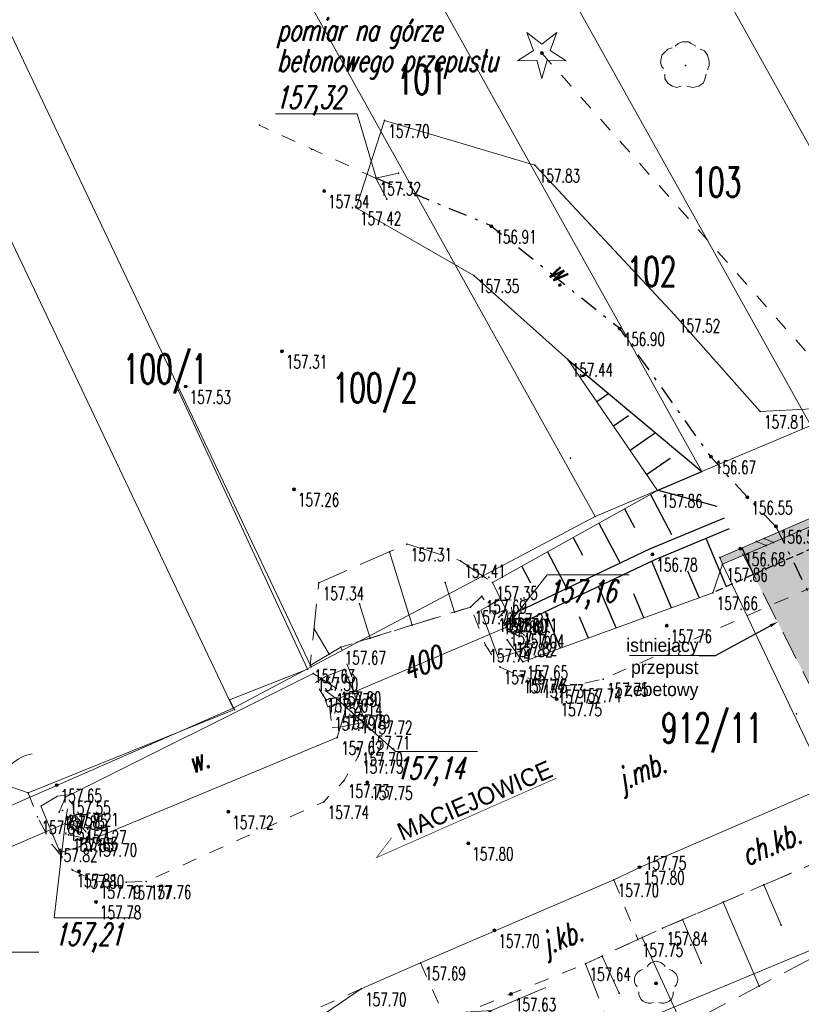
# Model space of a CAD drawing. Header units: metres. Extents: x 0 to 7483564, y 0 to 5680766.
# Tile 28 of 34: x 7483360 to 7483386, y 5680527 to 5680561. Entities that reach past the tile are written whole.
import ezdxf
from ezdxf import colors
from ezdxf.entities.mleader import LeaderData, LeaderLine
from ezdxf.enums import TextEntityAlignment as Align
from ezdxf.math import Vec2, Vec3

# ---------------------------------------------------------------- set-up
doc = ezdxf.new("R2010")
doc.units = ezdxf.units.M
doc.header["$PDSIZE"] = 1
for name, pattern in [('DASHDOT', [25.4, 12.7, -6.35, 0, -6.35]), ('GDE', [0]), ('HIDDEN', [0.375, 0.25, -0.125]), ('L_0_03', [1, 0.5, -0.5]), ('L_0_04', [1.5, 1, -0.5]), ('L_0_05', [1.75, 1.25, -0.5]), ('L_0_15', [0]), ('L_0_29', [0])]:
    doc.linetypes.add(name, pattern=pattern)
for name, color, linetype in [('_STYL SKARPY', 8, 'Continuous'), ('_STYL_OPISY', 7, 'Continuous'), ('_STYL_OSIE', 5, 'DASHDOT')]:
    doc.layers.add(name, color=color, linetype=linetype)
for name, color, linetype, lineweight in [('Dzialki', 90, 'GDE', 13), ('eN', 7, 'Continuous', 18), ('furtka', 7, 'Continuous', 18), ('krawedz_drogi', 7, 'L_0_03', 18), ('kraweznik', 7, 'Continuous', 18), ('murek', 7, 'Continuous', 18), ('Numery_dzialek', 90, 'Continuous', 13), ('obrzeze', 7, 'L_0_03', 18), ('ogrodzenie', 7, 'L_0_15', 18), ('opisy', 7, 'Continuous', 18), ('plyta', 7, 'Continuous', 18), ('przepust', 2, 'Continuous', 13), ('przepust_beton', 7, 'L_0_29', 18), ('przeswit', 7, 'L_0_04', 18), ('row', 7, 'Continuous', 18), ('rzedne', 8, 'Continuous', 18), ('skarpy', 7, 'L_0_05', 18), ('zadrzewienie', 7, 'L_0_03', 18)]:
    doc.layers.add(name, color=color, linetype=linetype, lineweight=lineweight)
doc.styles.get("Standard").update_dxf_attribs({"font": 'romans.shx', "width": 0.75})

# ---------------------------------------------------------------- blocks, each defined once
blk = doc.blocks.new('L_0_1E_1')
at = {"color": 0, "linetype": 'Continuous', "lineweight": 13, "flags": 128}
for points in [[(7, 0), (5, 0.7)], [(1, 0), (11, 0)], [(7, 0), (5, -0.7)]]:
    blk.add_lwpolyline(points, dxfattribs=at)
blk = doc.blocks.new('KTOK04_500')
at = {"color": 0, "linetype": 'Continuous', "lineweight": 13}
blk.add_arc((3, 0), 3, 119.9816393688, 180, dxfattribs=at)
blk = doc.blocks.new('L_0_7E_1')
at = {"color": 0, "linetype": 'Continuous', "lineweight": 13, "flags": 128}
for points in [[(0, 0), (-0.53, 0.85)], [(0, 0), (-0.53, -0.85)]]:
    blk.add_lwpolyline(points, dxfattribs=at)
blk = doc.blocks.new('L_0_7E_2')
at = {"color": 0, "linetype": 'Continuous', "lineweight": 13, "flags": 128}
for points in [[(0, 0), (-0.53, 0.85)], [(0, 0), (-0.53, -0.85)]]:
    blk.add_lwpolyline(points, dxfattribs=at)
blk = doc.blocks.new('L_0_29_1')
at = {"color": 0, "linetype": 'Continuous', "lineweight": 13, "flags": 128}
blk.add_lwpolyline([(0, -0.5), (0, 0.5)], dxfattribs=at)
blk = doc.blocks.new('L_0_29_2')
at = {"color": 0, "linetype": 'Continuous', "lineweight": 13, "flags": 128}
blk.add_lwpolyline([(0, 0.5), (0, -0.5)], dxfattribs=at)
blk = doc.blocks.new('WSU')
at = {"linetype": 'Continuous', "lineweight": 13}
blk.add_hatch(color=0, dxfattribs=at).paths.add_polyline_path([(0, -0.1, 1), (0, 0.1, 1)])
at = {"color": 0, "linetype": 'Continuous', "lineweight": 13}
blk.add_circle((0, 0), 0.1, dxfattribs=at)
blk = doc.blocks.new('WSP')
at = {"linetype": 'Continuous', "lineweight": 13}
blk.add_hatch(color=0, dxfattribs=at).paths.add_polyline_path([(0, -0.1, 1), (0, 0.1, 1)])
at = {"color": 0, "linetype": 'Continuous', "lineweight": 13}
blk.add_circle((0, 0), 0.1, dxfattribs=at)
blk = doc.blocks.new('DIG')
at = {"linetype": 'Continuous', "lineweight": 18}
blk.add_hatch(color=0, dxfattribs=at).paths.add_polyline_path([(0, -0.1, 1), (0, 0.1, 1)])
at = {"color": 0, "linetype": 'Continuous', "lineweight": 18, "flags": 128}
blk.add_lwpolyline([(0, -1.74), (-0.35, -0.48), (-1.65, -0.54), (-0.57, 0.18), (-1.02, 1.4), (0, 0.6), (1.02, 1.4), (0.57, 0.18), (1.65, -0.54), (0.35, -0.48), (0, -1.74)], dxfattribs=at)
at = {"color": 0, "linetype": 'Continuous', "lineweight": 18}
blk.add_circle((0, 0), 0.1, dxfattribs=at)
blk = doc.blocks.new('DLI')
at = {"linetype": 'Continuous', "lineweight": 18}
blk.add_hatch(color=0, dxfattribs=at).paths.add_polyline_path([(0, -0.1, 1), (0, 0.1, 1)])
at = {"color": 0, "linetype": 'Continuous', "lineweight": 18}
blk.add_circle((0, 0), 0.1, dxfattribs=at)
for centre, radius, start, end in [((0, 0.8), 0.7, 29.8459319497, 150.1540680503), ((-0.77, 0.25), 0.7, 101.6336339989, 222.6626941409), ((0.77, 0.25), 0.7, 317.3373058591, 78.36636600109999), ((-0.46, -0.64), 0.71, 174.3693172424, 292.5572466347), ((0.46, -0.64), 0.71, 247.4427533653, 5.6306827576)]:
    blk.add_arc(centre, radius, start, end, dxfattribs=at)
blk = doc.blocks.new('DLN')
at = {"color": 0, "linetype": 'Continuous', "lineweight": 18, "flags": 128}
for points in [[(-0.7, 1.3), (-0.5, 1.5), (-0.2, 1.6), (0.2, 1.6), (0.4, 1.5), (0.7, 1.3)], [(-0.9, 1.2), (-1.2, 1.1), (-1.4, 0.9), (-1.6, 0.7), (-1.7, 0.2), (-1.6, -0.1), (-1.5, -0.2)], [(1.5, -0.3), (1.6, 0), (1.6, 0.3), (1.5, 0.7), (1.3, 1), (1, 1.1)], [(-1.4, -0.6), (-1.4, -0.9), (-1.2, -1.2), (-0.9, -1.4), (-0.6, -1.5), (-0.3, -1.4)], [(0.1, -1.4), (0.5, -1.5), (0.9, -1.4), (1.2, -1.2), (1.3, -1), (1.4, -0.6)]]:
    blk.add_lwpolyline(points, dxfattribs=at)
blk = doc.blocks.new('A$C4FD9118A')
for p in [(-80.21778598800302, 39.69587371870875), (-75.3440588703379, 39.27339294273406), (-89.8040588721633, 37.24339294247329), (-85.56431171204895, 37.40789199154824), (-88.02505886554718, 36.42639294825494), (-80.45650637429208, 35.88588491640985), (-85.85758049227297, 35.45123916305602), (-85.09005886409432, 35.62239294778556), (-87.60849638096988, 35.01063135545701), (-86.52350651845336, 34.44326686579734), (-85.4810588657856, 34.73739294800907), (-81.93239114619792, 33.81477791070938), (-82.52193678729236, 32.14148870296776), (-75.69907908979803, 30.80000598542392), (-77.57508213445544, 30.34178861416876), (-89.04139570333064, 29.57286860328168), (-79.33853872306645, 29.30071324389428), (-92.56184594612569, 28.25885437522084), (-92.30887278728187, 28.37927290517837), (-72.80738962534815, 27.5346001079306), (-79.24405887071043, 25.94339294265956), (-74.48099365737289, 25.99541249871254), (-88.63214785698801, 24.89020118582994), (-76.29497297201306, 24.85193537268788), (-73.24198227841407, 24.61961591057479), (-72.27016102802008, 23.63217306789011), (-72.92705886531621, 23.11539294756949), (-72.67305886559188, 23.22239294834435), (-72.34905886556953, 23.08839294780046), (-85.39120504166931, 22.77258839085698), (-84.80471732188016, 23.03115580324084), (-73.483368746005, 22.87286510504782), (-72.59805886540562, 22.98439294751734), (-82.98154525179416, 22.46698426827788), (-76.46611698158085, 22.68250943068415), (-74.17183565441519, 22.57746437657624), (-74.08440380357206, 22.34402827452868), (-83.4956169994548, 21.72342626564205), (-81.89302947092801, 21.72204753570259), (-87.78939269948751, 21.7152888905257), (-82.25789758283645, 21.25875089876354), (-81.63547912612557, 21.2007245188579), (-74.41837349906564, 21.38016274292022), (-86.41224328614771, 21.00017026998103), (-83.18616459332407, 20.72503280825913), (-82.63605371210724, 20.89553987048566), (-82.03191167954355, 20.9290220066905), (-81.44198068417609, 20.80905277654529), (-81.83107374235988, 20.63598571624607), (-81.67541528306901, 20.55484836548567), (-81.56729427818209, 20.61286845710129), (-81.22291993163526, 20.64237295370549), (-87.95331583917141, 20.15122955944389), (-84.6189206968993, 20.28094954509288), (-81.44047643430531, 20.20294815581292), (-80.98838048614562, 20.09758113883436), (-75.97751748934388, 20.26067814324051), (-86.05167680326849, 19.83686628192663), (-81.39119064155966, 19.78391702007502), (-81.22924101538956, 19.83599616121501), (-87.04690364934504, 19.52839536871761), (-82.13445313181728, 19.60473612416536), (-87.4399885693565, 19.29322137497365), (-88.16889023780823, 18.78988755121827), (-88.08359675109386, 18.90816487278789), (-81.64413522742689, 18.86179597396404), (-80.86208469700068, 19.03438227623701), (-87.98134618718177, 18.64021823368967), (-80.9861344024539, 18.55784667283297), (-80.89001433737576, 18.5677688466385), (-80.3257951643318, 18.39850591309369), (-78.13485273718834, 18.44840547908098), (-87.3427120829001, 18.09162798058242), (-87.19985884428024, 18.14648788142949), (-79.81807372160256, 18.20327814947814), (-79.04560780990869, 18.2538121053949), (-90.8170008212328, 17.74083850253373), (-87.64618005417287, 17.90832474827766), (-87.16516798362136, 17.77055788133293), (-79.7156572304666, 17.77179928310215), (-90.65039274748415, 17.41347487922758), (-87.39830929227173, 17.29182075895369), (-87.0491628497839, 17.33546962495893), (-86.89233120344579, 17.36618730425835), (-86.148680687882, 17.16906384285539), (-71.57405887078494, 17.27339294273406), (-87.16460794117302, 16.46438234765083), (-86.21777007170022, 16.64385965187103), (-86.46511017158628, 16.08905254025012), (-86.45154272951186, 15.82708023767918), (-96.68681622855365, 14.84983463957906), (-86.93657471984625, 15.00147777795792), (-86.14430371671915, 14.9419127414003), (-97.65871957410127, 14.59161719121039), (-96.39303349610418, 14.44474406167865), (-96.11637124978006, 14.0382760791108), (-87.6223759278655, 14.28680146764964), (-97.33680782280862, 13.77367041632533), (-96.60012895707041, 13.92848423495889), (-96.49530352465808, 13.98907127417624), (-90.85985610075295, 13.9465144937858), (-96.39578652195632, 13.5528167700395), (-95.8490569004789, 13.44401815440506), (-96.28453893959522, 13.16808795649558), (-96.14368788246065, 13.20857487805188), (-96.83821584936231, 12.82796861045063), (-95.49225620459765, 13.00926197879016), (-82.71464270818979, 12.87435266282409), (-76.90585578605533, 12.06646483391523), (-76.85166242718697, 12.08183220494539), (-96.14926148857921, 11.96814348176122), (-95.92861523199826, 11.92764465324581), (-95.35680159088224, 11.5826352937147), (-94.33181497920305, 11.55592496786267), (-93.65162557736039, 11.58157190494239), (-77.77490819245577, 11.63985596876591), (-72.68297540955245, 11.46558302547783), (-95.35374985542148, 10.88770546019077), (-74.06202484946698, 10.87547910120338), (-75.44107429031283, 10.28537517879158), (-72.09865783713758, 10.10005605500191), (-81.82775757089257, 9.919442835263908), (-76.12000664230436, 9.994855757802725), (-76.9570492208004, 9.6120002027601), (-76.8125259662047, 9.678103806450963), (-78.17364706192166, 9.04775198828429), (-84.33334650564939, 8.817695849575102), (-78.73275814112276, 8.788440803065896), (-74.80890821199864, 8.808028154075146), (-72.84554119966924, 8.032605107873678), (-86.34926766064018, 7.936996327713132), (-81.26821861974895, 7.760063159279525), (-77.59289362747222, 7.795566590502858)]:
    blk.add_point(p)
at = {"color": 5}
blk.add_point((-76.34119505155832, 8.121215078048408), dxfattribs=at)
at = {"layer": 'Dzialki', "linetype": 'Continuous', "lineweight": 18, "flags": 128}
for points in [[(-66.84405886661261, 28.85339294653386), (-113.3740588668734, 112.2133929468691)], [(-71.08405886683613, 27.05339294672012), (-117.2240588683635, 109.7033929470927)], [(-74.7840588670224, 25.49339294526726), (-120.5740588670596, 107.5233929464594)], [(-78.40405886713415, 23.96339294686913), (-123.7540588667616, 105.4433929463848)], [(-88.04405886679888, 18.86339294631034), (-109.4940588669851, 64.01339294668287)], [(-112.2440588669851, 62.80339294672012), (-90.6940588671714, 17.46339294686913)], [(-93.894058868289, -0.2466070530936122), (-8.9740588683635, 35.11339294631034)], [(-71.08405886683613, 27.05339294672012), (-74.7840588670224, 25.49339294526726)], [(-78.40405886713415, 23.96339294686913), (-74.7840588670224, 25.49339294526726)], [(-88.04405886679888, 18.86339294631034), (-78.40405886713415, 23.96339294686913)], [(-90.6940588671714, 17.46339294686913), (-88.04405886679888, 18.86339294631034)], [(-101.7040588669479, 12.64339294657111), (-90.6940588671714, 17.46339294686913)]]:
    blk.add_lwpolyline(points, dxfattribs=at)
at = {"layer": 'Dzialki'}
for p in [(-74.7840588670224, 25.49339294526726), (-74.7840588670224, 25.49339294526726), (-74.7840588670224, 25.49339294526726), (-78.40405886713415, 23.96339294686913), (-78.40405886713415, 23.96339294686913), (-78.40405886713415, 23.96339294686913), (-88.04405886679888, 18.86339294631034), (-88.04405886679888, 18.86339294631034), (-88.04405886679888, 18.86339294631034), (-90.6940588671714, 17.46339294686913), (-90.6940588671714, 17.46339294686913), (-90.6940588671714, 17.46339294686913)]:
    blk.add_point(p, dxfattribs=at)
at = {"layer": 'furtka', "linetype": 'Continuous', "lineweight": 18, "flags": 128}
blk.add_lwpolyline([(-98.64637256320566, 14.92835048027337), (-97.65871957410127, 14.59161719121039)], dxfattribs=at)
at = {"layer": 'krawedz_drogi', "color": 5, "lineweight": 18, "flags": 128}
for points in [[(-97.65871957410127, 14.59161719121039), (-97.33680782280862, 13.77367041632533), (-96.83821584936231, 12.82796861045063), (-96.14926148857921, 11.96814348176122), (-95.35680159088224, 11.5826352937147), (-94.33181497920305, 11.55592496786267), (-93.65162557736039, 11.58157190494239), (-87.6223759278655, 14.28680146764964), (-86.93657471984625, 15.00147777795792), (-86.45154272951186, 15.82708023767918), (-86.21777007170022, 16.64385965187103), (-86.148680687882, 17.16906384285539), (-87.04690364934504, 19.52839536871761), (-82.63605371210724, 20.89553987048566), (-82.13445313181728, 19.60473612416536), (-81.64413522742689, 18.86179597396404), (-80.9861344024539, 18.55784667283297), (-80.3257951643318, 18.39850591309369), (-79.81807372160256, 18.20327814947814), (-79.04560780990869, 18.2538121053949), (-78.13485273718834, 18.44840547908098), (-66.23933145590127, 23.6879547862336), (-60.48843415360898, 26.03716716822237), (-51.33229149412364, 30.03875641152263), (-44.79475014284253, 32.78306677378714), (-37.01598768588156, 36.05959175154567), (-12.47440232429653, 46.644536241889)], [(-86.34926766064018, 7.936996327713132), (-92.84480604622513, 5.015117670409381), (-100.9326776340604, 1.415381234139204), (-111.9709731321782, -3.541906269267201)]]:
    blk.add_lwpolyline(points, dxfattribs=at)
at = {"layer": 'kraweznik', "color": 5, "linetype": 'Continuous', "lineweight": 18, "flags": 128}
blk.add_lwpolyline([(-10.52333421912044, 40.48457363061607), (-22.93031507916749, 35.16325949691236), (-38.11132307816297, 28.75839057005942), (-52.95113614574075, 22.38220250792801), (-64.1661790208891, 17.53384903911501), (-65.16648476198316, 17.04659163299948), (-68.2750468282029, 15.7837247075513), (-76.85166242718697, 12.08183220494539), (-77.77490819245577, 11.63985596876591), (-84.33334650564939, 8.817695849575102), (-86.34926766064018, 7.936996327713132), (-92.22929698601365, 3.934790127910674), (-99.6423544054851, -1.300909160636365), (-111.2549260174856, -6.339847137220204)], dxfattribs=at)
at = {"layer": 'murek', "color": 5, "linetype": 'Continuous', "lineweight": 18, "flags": 128}
for points in [[(-74.08440380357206, 22.34402827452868), (-74.17183565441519, 22.57746437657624), (-70.17958673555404, 24.30272942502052), (-70.08639002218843, 24.06314433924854), (-74.08440380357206, 22.34402827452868)], [(-72.92705886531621, 23.11539294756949), (-72.59805886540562, 22.98439294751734)], [(-72.67305886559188, 23.22239294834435), (-72.34905886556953, 23.08839294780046)]]:
    blk.add_lwpolyline(points, dxfattribs=at)
at = {"layer": 'obrzeze', "color": 5, "lineweight": 18, "flags": 128}
blk.add_lwpolyline([(-64.38593791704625, 15.0179287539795), (-64.98265646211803, 14.73988436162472), (-67.27828450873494, 13.73017317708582), (-69.74828064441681, 12.72135736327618), (-76.12000664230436, 9.994855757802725), (-76.9570492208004, 9.6120002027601), (-78.73275814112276, 8.788440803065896), (-83.46571218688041, 6.874576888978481), (-85.21351715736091, 6.1104790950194), (-84.19855648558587, 3.735046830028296), (-84.15019810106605, 3.599017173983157)], dxfattribs=at)
at = {"layer": 'obrzeze', "lineweight": 18, "flags": 128}
for points in [[(-77.77490819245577, 11.63985596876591), (-76.9570492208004, 9.6120002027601)], [(-84.33334650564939, 8.817695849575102), (-83.46571218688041, 6.874576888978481)]]:
    blk.add_lwpolyline(points, dxfattribs=at)
at = {"layer": 'ogrodzenie', "lineweight": 18}
for p, q in [((-88.16889023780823, 18.78988755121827), (-92.56184594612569, 28.25885437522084)), ((-88.16889023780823, 18.78988755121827), (-92.56184594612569, 28.25885437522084)), ((-90.8170008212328, 17.74083850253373), (-88.16889023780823, 18.78988755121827)), ((-90.8170008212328, 17.74083850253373), (-88.16889023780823, 18.78988755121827)), ((-90.65039274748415, 17.41347487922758), (-90.8170008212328, 17.74083850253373)), ((-90.65039274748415, 17.41347487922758), (-90.8170008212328, 17.74083850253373)), ((-97.65871957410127, 14.59161719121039), (-90.65039274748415, 17.41347487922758)), ((-97.65871957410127, 14.59161719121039), (-90.65039274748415, 17.41347487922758))]:
    blk.add_line(p, q, dxfattribs=at)
at = {"layer": 'opisy', "linetype": 'Continuous', "lineweight": 13, "flags": 128}
for points in [[(-89.25905415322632, 37.62833655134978), (-86.49085583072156, 37.62833655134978), (-85.84027433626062, 35.45509835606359)], [(-77.2550370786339, 21.99089294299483), (-80.03405887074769, 21.99089294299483), (-81.44047643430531, 20.20294815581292)], [(-82.4042249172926, 15.99089294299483), (-85.18405887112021, 15.99089294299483), (-87.16516798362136, 17.77055788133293)], [(-93.99379011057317, 10.35089294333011), (-96.7740588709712, 10.35089294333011), (-96.39578652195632, 13.5528167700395)], [(-97.29379011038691, 9.180892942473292), (-100.0740588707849, 9.180892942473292), (-102.1559291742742, 11.08413928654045)]]:
    blk.add_lwpolyline(points, dxfattribs=at)
at = {"layer": 'plyta', "color": 5, "linetype": 'Continuous', "lineweight": 18, "flags": 128}
blk.add_lwpolyline([(-69.29400268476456, 12.27748843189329), (-74.08440380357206, 22.34402827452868)], dxfattribs=at)
at = {"layer": 'przepust', "color": 5, "linetype": 'L_0_03', "lineweight": 13, "flags": 128}
blk.add_lwpolyline([(-85.85758049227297, 35.45123916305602), (-89.8040588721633, 37.24339294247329)], dxfattribs=at)
at = {"layer": 'przepust', "color": 5, "linetype": 'Continuous', "lineweight": 13, "flags": 128}
blk.add_lwpolyline([(-85.09005886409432, 35.62239294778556), (-85.85758049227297, 35.45123916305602), (-85.4810588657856, 34.73739294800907)], dxfattribs=at)
at = {"layer": 'przepust', "color": 5, "lineweight": 18, "flags": 128}
for points in [[(-87.16516798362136, 17.77055788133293), (-81.44047643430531, 20.20294815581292)], [(-96.39578652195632, 13.5528167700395), (-102.1559291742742, 11.08413928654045)]]:
    blk.add_lwpolyline(points, dxfattribs=at)
at = {"layer": 'przepust_beton', "lineweight": 18}
for p, q in [((-81.71278960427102, 21.102234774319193), (-82.29494811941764, 20.7898358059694)), ((-81.26560139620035, 21.140547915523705), (-81.71278960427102, 21.102234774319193)), ((-82.29494811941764, 20.7898358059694), (-81.69449460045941, 19.161164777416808)), ((-81.50778522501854, 20.271639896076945), (-81.35620418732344, 20.436263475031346)), ((-81.08788668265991, 20.40666926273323), (-81.50778522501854, 20.271639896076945)), ((-81.05588244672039, 20.319860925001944), (-81.08788668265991, 20.40666926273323)), ((-81.42179895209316, 20.123502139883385), (-81.05588244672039, 20.319860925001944)), ((-81.18023846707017, 20.144197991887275), (-81.42179895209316, 20.123502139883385)), ((-80.95069680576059, 19.400352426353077), (-80.62055678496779, 19.758898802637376)), ((-81.69449460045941, 19.161164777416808), (-80.95069680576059, 19.400352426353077)), ((-87.56331271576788, 18.54251296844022), (-86.91641635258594, 18.790940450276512)), ((-86.91641635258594, 18.790940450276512), (-86.20700181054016, 16.990918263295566)), ((-87.90469447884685, 18.336308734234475), (-87.56331271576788, 18.54251296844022)), ((-87.57766059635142, 17.741456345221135), (-87.1283226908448, 17.829465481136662)), ((-87.48330133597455, 17.502035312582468), (-87.57766059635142, 17.741456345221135)), ((-87.1283226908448, 17.829465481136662), (-87.46033443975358, 17.787958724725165)), ((-87.12211145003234, 17.64074299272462), (-87.48330133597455, 17.502035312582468)), ((-87.3876656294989, 17.480340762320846), (-87.12211145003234, 17.64074299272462)), ((-86.970003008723, 16.841473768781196), (-87.33628414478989, 16.795682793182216)), ((-86.20700181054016, 16.990918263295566), (-86.970003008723, 16.841473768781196)), ((-96.65889506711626, 14.47202643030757), (-97.23005888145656, 14.141904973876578)), ((-96.18075630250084, 14.534113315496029), (-96.65889506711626, 14.47202643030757)), ((-97.23005888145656, 14.141904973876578), (-96.57528643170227, 12.564267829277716)), ((-96.37780290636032, 13.661525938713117), (-96.16119298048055, 13.834621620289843)), ((-95.99379144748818, 13.771908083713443), (-96.37780290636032, 13.661525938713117)), ((-96.3317119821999, 13.50611611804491), (-95.97019903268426, 13.715063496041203)), ((-95.97019903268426, 13.715063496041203), (-95.99379144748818, 13.771908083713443)), ((-96.05198619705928, 13.54243884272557), (-96.3317119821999, 13.50611611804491)), ((-95.90957285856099, 12.755623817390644), (-95.53692082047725, 13.053414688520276)), ((-96.57528643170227, 12.564267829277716), (-95.90957285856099, 12.755623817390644))]:
    blk.add_line(p, q, dxfattribs=at)
at = {"layer": 'przeswit', "lineweight": 18, "flags": 128}
blk.add_lwpolyline([(-68.17378910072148, 12.47245103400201), (-73.483368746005, 22.87286510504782)], dxfattribs=at)
at = {"layer": 'row', "linetype": 'Continuous', "lineweight": 18, "flags": 128}
blk.add_lwpolyline([(-76.29497297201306, 24.85193537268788), (-79.33853872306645, 29.30071324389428), (-82.52193678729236, 32.14148870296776), (-86.52350651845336, 34.44326686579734), (-85.56431171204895, 37.40789199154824), (-80.45650637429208, 35.88588491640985), (-75.69907908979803, 30.80000598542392), (-72.80738962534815, 27.5346001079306)], dxfattribs=at)
at = {"layer": 'row', "color": 5, "linetype": 'Continuous', "lineweight": 18, "flags": 128}
for points in [[(-72.80738962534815, 27.5346001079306), (-71.05224750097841, 27.62557674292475), (-64.18584341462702, 30.98955747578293)], [(-81.67541528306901, 20.55484836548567), (-81.44198068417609, 20.80905277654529), (-81.89302947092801, 21.72204753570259), (-76.29497297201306, 24.85193537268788)], [(-81.39119064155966, 19.78391702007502), (-80.86208469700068, 19.03438227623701), (-74.41837349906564, 21.38016274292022), (-74.08440380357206, 22.34402827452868)], [(-96.60012895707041, 13.92848423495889), (-96.39303349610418, 14.44474406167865), (-87.98134618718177, 18.64021823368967), (-87.19985884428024, 18.14648788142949)], [(-86.89233120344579, 17.36618730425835), (-87.16460794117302, 16.46438234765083), (-95.49225620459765, 13.00926197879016), (-96.28453893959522, 13.16808795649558)]]:
    blk.add_lwpolyline(points, dxfattribs=at)
at = {"layer": 'skarpy', "lineweight": 18, "flags": 128}
for points in [[(-88.08359675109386, 18.90816487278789), (-87.04690364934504, 19.52839536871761), (-82.63605371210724, 20.89553987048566), (-82.25789758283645, 21.25875089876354), (-81.83107374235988, 20.63598571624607), (-81.44198068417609, 20.80905277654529), (-81.89302947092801, 21.72204753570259), (-82.98154525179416, 22.46698426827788), (-84.80471732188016, 23.03115580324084), (-87.78939269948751, 21.7152888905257), (-88.08359675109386, 18.90816487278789)], [(-78.73275814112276, 8.788440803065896), (-77.893553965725, 6.604240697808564), (-75.82527731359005, 6.461431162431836), (-68.2592276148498, 10.45090529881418), (-68.17378910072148, 12.47245103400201), (-69.11754293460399, 11.96175147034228), (-69.18644657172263, 12.04863921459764), (-69.38459279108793, 12.32740408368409), (-69.74828064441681, 12.72135736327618), (-76.12000664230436, 9.994855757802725), (-76.9570492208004, 9.6120002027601), (-78.73275814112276, 8.788440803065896)]]:
    blk.add_lwpolyline(points, dxfattribs=at)
at = {"layer": 'skarpy', "linetype": 'Continuous', "lineweight": 18, "flags": 128}
for points in [[(-84.6189206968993, 20.28094954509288), (-85.39120504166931, 22.77258839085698)], [(-83.18616459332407, 20.72503280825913), (-83.4956169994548, 21.72342626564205)], [(-82.03191167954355, 20.9290220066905), (-81.63547912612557, 21.2007245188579)], [(-86.05167680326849, 19.83686628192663), (-86.41224328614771, 21.00017026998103)], [(-87.4399885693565, 19.29322137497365), (-87.95331583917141, 20.15122955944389)], [(-72.68297540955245, 11.46558302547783), (-72.09865783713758, 10.10005605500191)], [(-74.06202484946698, 10.87547910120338), (-72.84554119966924, 8.032605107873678)], [(-75.44107429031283, 10.28537517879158), (-74.80890821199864, 8.808028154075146)], [(-76.8125259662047, 9.678103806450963), (-75.4353021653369, 6.667059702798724)], [(-78.17364706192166, 9.04775198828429), (-77.59289362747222, 7.795566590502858)]]:
    blk.add_lwpolyline(points, dxfattribs=at)
at = {"layer": 'zadrzewienie', "lineweight": 18, "flags": 128}
blk.add_lwpolyline([(-80.21778598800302, 39.69587371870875), (-70.43229148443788, 28.64490907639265), (-63.62785046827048, 32.03938573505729)], dxfattribs=at)
at = {"linetype": 'Continuous', "xscale": 0.5, "yscale": 0.5, "zscale": 0.5}
for name, p in [('DIG', (-80.21778598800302, 39.69587371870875)), ('DLN', (-75.3440588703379, 39.27339294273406)), ('WSP', (-87.60849638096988, 35.01063135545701)), ('WSP', (-81.93239114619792, 33.81477791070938)), ('WSP', (-77.57508213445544, 30.34178861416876)), ('WSP', (-89.04139570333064, 29.57286860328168)), ('WSP', (-92.30887278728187, 28.37927290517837)), ('WSP', (-74.48099365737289, 25.99541249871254)), ('WSP', (-88.63214785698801, 24.89020118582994)), ('WSP', (-73.24198227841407, 24.61961591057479)), ('WSP', (-72.27016102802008, 23.63217306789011)), ('WSP', (-76.46611698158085, 22.68250943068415)), ('WSP', (-73.483368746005, 22.87286510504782)), ('WSU', (-75.97751748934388, 20.26067814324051)), ('WSU', (-80.89001433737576, 18.5677688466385)), ('WSU', (-79.7156572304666, 17.77179928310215)), ('WSU', (-86.46511017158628, 16.08905254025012)), ('WSP', (-96.68681622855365, 14.84983463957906)), ('WSU', (-86.14430371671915, 14.9419127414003)), ('WSU', (-90.85985610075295, 13.9465144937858)), ('WSU', (-82.71464270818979, 12.87435266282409)), ('WSU', (-76.90585578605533, 12.06646483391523)), ('WSU', (-95.92861523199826, 11.92764465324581)), ('WSU', (-95.35374985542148, 10.88770546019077)), ('WSU', (-81.82775757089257, 9.919442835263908)), ('WSU', (-81.26821861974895, 7.760063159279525))]:
    blk.add_blockref(name, p, dxfattribs=at)
at = {"color": 5, "linetype": 'Continuous', "xscale": 0.5, "yscale": 0.5, "zscale": 0.5}
blk.add_blockref('DLI', (-76.34119505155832, 8.121215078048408), dxfattribs=at)
at = {"layer": 'eN', "color": 5, "linetype": 'Continuous', "xscale": 0.5, "yscale": 0.5, "zscale": 0.5, "rotation": 23}
blk.add_blockref('L_0_1E_1', (-85.14430582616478, 5.838960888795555), dxfattribs=at)
at = {"layer": 'furtka', "linetype": 'Continuous', "xscale": 0.5, "yscale": 0.5, "zscale": 0.5, "rotation": 341.17}
blk.add_blockref('KTOK04_500', (-98.64637256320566, 14.92835048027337), dxfattribs=at)
at = {"layer": 'przepust', "color": 5, "linetype": 'Continuous', "xscale": 0.5, "yscale": 0.5, "zscale": 0.5}
for name, p, rotation in [('L_0_7E_2', (-81.44047643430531, 20.20294815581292), 203.02), ('L_0_7E_1', (-87.16516798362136, 17.77055788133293), 23.02), ('L_0_7E_1', (-96.39578652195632, 13.5528167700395), 203.2)]:
    blk.add_blockref(name, p, dxfattribs=dict(at, rotation=rotation))
at = {"layer": 'przepust_beton', "linetype": 'Continuous'}
for name, p, xscale, yscale, zscale, rotation in [('L_0_29_1', (-81.22291993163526, 20.64237295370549), 0.4999999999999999, 0.4999999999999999, 0.4999999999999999, 184.9), ('L_0_29_2', (-80.98838048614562, 20.09758113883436), 0.4999999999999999, 0.4999999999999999, 0.4999999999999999, 227.36), ('L_0_29_1', (-87.64618005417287, 17.90832474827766), 0.4999999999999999, 0.4999999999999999, 0.4999999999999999, 31.13), ('L_0_29_2', (-87.39830929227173, 17.29182075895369), 0.5, 0.5, 0.5, 7.13), ('L_0_29_1', (-96.11637124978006, 14.0382760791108), 0.5, 0.5, 0.5, 187.4), ('L_0_29_2', (-95.8490569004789, 13.44401815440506), 0.5, 0.5, 0.5, 218.63)]:
    blk.add_blockref(name, p, dxfattribs=dict(at, xscale=xscale, yscale=yscale, zscale=zscale, rotation=rotation))
at = {"layer": 'Numery_dzialek', "color": 96, "lineweight": 20, "width": 0.66}
blk.add_text('101', height=1, dxfattribs=at).set_placement((-85.14405887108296, 39.29339294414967), align=Align.TOP_LEFT)
at = {"layer": 'Numery_dzialek', "lineweight": 20, "width": 0.66}
for s, p in [('103', (-75.144058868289, 35.81339294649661)), ('102', (-77.34405886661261, 32.78339294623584)), ('100/1', (-94.4440588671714, 29.47339294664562)), ('100/2', (-87.32405886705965, 28.83339294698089)), ('912/11', (-76.1759094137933, 17.28906802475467))]:
    blk.add_text(s, height=1, dxfattribs=at).set_placement(p, align=Align.TOP_LEFT)
at = {"layer": 'opisy', "lineweight": 15, "oblique": 15, "width": 0.66}
for s, p in [('pomiar na górze', (-89.2087844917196, 40.85687903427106)), ('betonowego przepustu', (-89.2087844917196, 39.82307367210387)), ('157,32', (-89.26405887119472, 38.56583655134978)), ('157,16', (-80.03405887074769, 21.80339294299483)), ('157,14', (-85.18405887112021, 15.80339294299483)), ('157,21', (-96.7740588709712, 10.16339294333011))]:
    blk.add_text(s, height=0.75, dxfattribs=at).set_placement(p, align=Align.TOP_LEFT)
at = {"layer": 'opisy', "lineweight": 15, "oblique": 15}
for s, rotation, width, p in [('w.', 318.3, 0.66, (-79.56405887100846, 32.74339294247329)), ('400', 23, 0.7, (-85.06305886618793, 19.06539294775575)), ('w.', 22.5, 0.66, (-92.35405887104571, 15.91339294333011)), ('j.mb.', 23.3, 0.66, (-77.76405887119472, 15.34339294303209)), ('ch.kb.', 23.2, 0.7, (-73.5540588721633, 12.78339294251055)), ('j.kb.', 22, 0.66, (-80.33405887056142, 9.773392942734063))]:
    blk.add_text(s, height=0.75, rotation=rotation, dxfattribs=dict(at, width=width)).set_placement(p, align=Align.TOP_LEFT)
at = {"layer": 'rzedne', "lineweight": 9, "width": 0.66}
for s, p in [('157.70', (-85.42931171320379, 37.27289199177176)), ('157.83', (-80.32150637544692, 35.75088491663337)), ('157.54', (-87.4734963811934, 34.87563135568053)), ('157.42', (-86.38850651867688, 34.30826686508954)), ('157.35', (-82.3869367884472, 32.00648870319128)), ('157.52', (-75.56407908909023, 30.66500598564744)), ('157.31', (-88.90639570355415, 29.43786860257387)), ('157.44', (-79.20353872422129, 29.1657132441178)), ('157.53', (-92.17387278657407, 28.24427290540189)), ('157.81', (-72.67238962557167, 27.39960010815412)), ('157.26', (-88.49714785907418, 24.75520118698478)), ('157.86', (-76.15997297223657, 24.71693537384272)), ('156.57', (-72.1351610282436, 23.49717306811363)), ('157.31', (-84.66971732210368, 22.89615580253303)), ('156.68', (-73.34836874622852, 22.73786510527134)), ('156.78', (-76.33111698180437, 22.54750942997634)), ('157.41', (-82.84654525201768, 22.33198426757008)), ('157.34', (-87.65439269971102, 21.58028889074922)), ('157.35', (-81.75802947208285, 21.58704753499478)), ('157.69', (-82.12289758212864, 21.12375089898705)), ('157.66', (-74.2833735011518, 21.24516274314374)), ('157.74', (-82.50105371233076, 20.76053987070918)), ('157.66', (-81.69607374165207, 20.50098571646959)), ('157.80', (-81.54041528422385, 20.41984836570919)), ('157.80', (-81.4322942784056, 20.47786845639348)), ('157.21', (-81.3069806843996, 20.6740527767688)), ('157.11', (-81.08791993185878, 20.50737295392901)), ('157.16', (-81.3054764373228, 20.06794815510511)), ('157.76', (-75.8425174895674, 20.12567814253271)), ('157.04', (-80.85338048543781, 19.96258113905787)), ('157.67', (-86.91190364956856, 19.39339536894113)), ('157.74', (-81.9994531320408, 19.4697361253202)), ('157.82', (-81.25619064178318, 19.64891702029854)), ('157.82', (-81.09424101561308, 19.70099616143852)), ('157.63', (-87.94859675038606, 18.77316487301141)), ('157.75', (-81.50913522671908, 18.72679597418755)), ('157.65', (-80.7270846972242, 18.89938227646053)), ('157.50', (-87.84634618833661, 18.50521823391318)), ('157.74', (-80.8511344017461, 18.42284667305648)), ('157.73', (-80.75501433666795, 18.43276884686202)), ('157.73', (-80.19079516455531, 18.26350591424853)), ('157.73', (-79.68307372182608, 18.06827815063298)), ('157.74', (-78.91060781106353, 18.11881210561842)), ('157.75', (-77.99985273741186, 18.31340548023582)), ('157.20', (-87.51118005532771, 17.77332474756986)), ('157.79', (-87.20771208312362, 17.95662798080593)), ('157.80', (-87.06485884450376, 18.01148788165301)), ('157.14', (-87.03016798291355, 17.63555788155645)), ('157.75', (-79.58065723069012, 17.63679928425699)), ('157.19', (-87.26330929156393, 17.15682075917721)), ('157.78', (-86.91416284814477, 17.20046962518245)), ('157.79', (-86.75733120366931, 17.23118730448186)), ('157.72', (-86.01368068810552, 17.03406384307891)), ('157.71', (-86.08277007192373, 16.50885965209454)), ('157.62', (-87.02960794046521, 16.32938234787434)), ('157.70', (-86.33011017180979, 15.95405254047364)), ('157.73', (-86.31654272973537, 15.6920802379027)), ('157.65', (-96.55181622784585, 14.71483463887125)), ('157.73', (-86.80157471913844, 14.86647777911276)), ('157.75', (-86.00930371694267, 14.80691274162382)), ('157.55', (-96.25803349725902, 14.30974406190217)), ('157.74', (-87.48737592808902, 14.15180146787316)), ('157.85', (-96.46512895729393, 13.79348423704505)), ('157.85', (-96.3603035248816, 13.85407127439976)), ('157.21', (-95.98137124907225, 13.90327607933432)), ('157.72', (-90.72485610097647, 13.81151449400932)), ('157.86', (-97.20180782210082, 13.63867041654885)), ('157.21', (-96.26078652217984, 13.41781677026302)), ('157.85', (-96.14953893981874, 13.0330879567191)), ('157.85', (-96.00868788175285, 13.07357487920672)), ('157.27', (-95.71405690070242, 13.30901815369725)), ('157.82', (-96.70321584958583, 12.69296861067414)), ('157.70', (-95.35725620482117, 12.87426197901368)), ('157.75', (-76.71666242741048, 12.43064923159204)), ('157.81', (-96.01426148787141, 11.83314348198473)), ('157.80', (-95.79361523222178, 11.792644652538)), ('157.80', (-76.77085578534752, 11.93146483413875)), ('157.79', (-95.22180159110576, 11.44763529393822)), ('157.77', (-94.19681497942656, 11.42092496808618)), ('157.76', (-93.51662557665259, 11.44657190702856)), ('157.70', (-77.63990819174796, 11.50485596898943)), ('157.78', (-95.218749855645, 10.75270546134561)), ('157.70', (-81.69275757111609, 9.784442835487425)), ('157.84', (-75.98500664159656, 9.859855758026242)), ('157.75', (-76.82204922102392, 9.477000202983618)), ('157.69', (-84.1983465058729, 8.682695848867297)), ('157.64', (-78.59775814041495, 8.653440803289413)), ('157.70', (-86.2142676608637, 7.801996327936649)), ('157.63', (-81.13321861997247, 7.625063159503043))]:
    blk.add_text(s, height=0.45, dxfattribs=at).set_placement(p, align=Align.TOP_LEFT)
at = {"layer": 'rzedne', "color": 7, "lineweight": 9, "width": 0.66}
for s, p in [('157.32', (-85.72258049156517, 35.31623916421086)), ('156.91', (-81.79739114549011, 33.67977791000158)), ('156.90', (-77.44008213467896, 30.20678861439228)), ('156.67', (-74.34599365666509, 25.86041249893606)), ('156.55', (-73.10698227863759, 24.48461591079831)), ('157.86', (-73.94940380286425, 22.20902827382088)), ('157.80', (-82.5796427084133, 12.73935266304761))]:
    blk.add_text(s, height=0.45, dxfattribs=at).set_placement(p, align=Align.TOP_LEFT)

msp = doc.modelspace()

# ---------------------------------------------------------------- linework, layer by layer
at = {"layer": '_STYL SKARPY'}
for p, q in [((7483378.200470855, 5680549.245506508), (7483382.754950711, 5680545.43818621)), ((7483378.200470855, 5680549.245506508), (7483382.754950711, 5680545.43818621)), ((7483378.884761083, 5680548.813216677), (7483378.6200917, 5680548.632147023)), ((7483378.884761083, 5680548.813216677), (7483378.6200917, 5680548.632147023)), ((7483379.589908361, 5680548.084005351), (7483379.184733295, 5680547.806810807)), ((7483379.589908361, 5680548.084005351), (7483379.184733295, 5680547.806810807)), ((7483380.260014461, 5680547.330821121), (7483379.749374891, 5680546.981474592)), ((7483380.260014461, 5680547.330821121), (7483379.749374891, 5680546.981474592)), ((7483381.184064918, 5680546.751369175), (7483380.314016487, 5680546.156138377)), ((7483381.184064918, 5680546.751369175), (7483380.314016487, 5680546.156138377)), ((7483381.679535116, 5680545.87871037), (7483380.878658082, 5680545.330802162)), ((7483381.679535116, 5680545.87871037), (7483380.878658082, 5680545.330802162)), ((7483381.265046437, 5680544.808475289), (7483382.754950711, 5680545.43818621)), ((7483381.265046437, 5680544.808475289), (7483382.754950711, 5680545.43818621)), ((7483381.004234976, 5680544.662654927), (7483381.725933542, 5680543.304493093)), ((7483381.004234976, 5680544.662654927), (7483381.725933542, 5680543.304493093)), ((7483381.265046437, 5680544.808475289), (7483383.26577741, 5680544.26098077)), ((7483381.265046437, 5680544.808475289), (7483383.26577741, 5680544.26098077)), ((7483380.131195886, 5680544.174536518), (7483380.470043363, 5680543.53686071)), ((7483380.131195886, 5680544.174536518), (7483380.470043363, 5680543.53686071)), ((7483379.258156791, 5680543.686418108), (7483379.979855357, 5680542.328256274)), ((7483379.258156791, 5680543.686418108), (7483379.979855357, 5680542.328256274)), ((7483383.509668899, 5680543.850242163), (7483380.971329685, 5680542.798739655)), ((7483383.509668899, 5680543.850242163), (7483380.971329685, 5680542.798739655)), ((7483383.681214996, 5680543.489305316), (7483381.159184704, 5680542.445826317)), ((7483383.681214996, 5680543.489305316), (7483381.159184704, 5680542.445826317)), ((7483378.385117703, 5680543.198299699), (7483378.703906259, 5680542.598372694)), ((7483378.385117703, 5680543.198299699), (7483378.703906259, 5680542.598372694)), ((7483383.581400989, 5680541.553194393), (7483382.901471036, 5680543.166689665)), ((7483383.581400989, 5680541.553194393), (7483382.901471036, 5680543.166689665)), ((7483380.969890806, 5680542.798739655), (7483376.316089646, 5680540.587166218)), ((7483380.969890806, 5680542.798739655), (7483376.316089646, 5680540.587166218)), ((7483377.512078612, 5680542.710181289), (7483378.171638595, 5680541.468957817)), ((7483377.512078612, 5680542.710181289), (7483378.171638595, 5680541.468957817)), ((7483384.502921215, 5680541.941524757), (7483384.121327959, 5680542.847057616)), ((7483384.502921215, 5680541.941524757), (7483384.121327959, 5680542.847057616)), ((7483381.159184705, 5680542.445826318), (7483376.487776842, 5680540.225885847)), ((7483381.159184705, 5680542.445826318), (7483376.487776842, 5680540.225885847)), ((7483381.721840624, 5680540.81573594), (7483381.055650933, 5680542.396625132)), ((7483381.721840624, 5680540.81573594), (7483381.055650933, 5680542.396625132)), ((7483376.640034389, 5680542.220190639), (7483376.93776916, 5680541.65988468)), ((7483376.640034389, 5680542.220190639), (7483376.93776916, 5680541.65988468)), ((7483382.659880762, 5680541.16486403), (7483382.281913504, 5680542.061792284)), ((7483382.659880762, 5680541.16486403), (7483382.281913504, 5680542.061792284)), ((7483379.840176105, 5680540.130731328), (7483379.247434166, 5680541.537326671)), ((7483379.840176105, 5680540.130731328), (7483379.247434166, 5680541.537326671)), ((7483380.781008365, 5680540.473233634), (7483380.438873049, 5680541.285131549)), ((7483380.781008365, 5680540.473233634), (7483380.438873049, 5680541.285131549)), ((7483377.958511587, 5680539.445726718), (7483377.439217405, 5680540.678028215)), ((7483377.958511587, 5680539.445726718), (7483377.439217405, 5680540.678028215)), ((7483378.899343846, 5680539.788229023), (7483378.595832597, 5680540.508470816)), ((7483378.899343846, 5680539.788229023), (7483378.595832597, 5680540.508470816))]:
    msp.add_line(p, q, dxfattribs=at)
at = {"layer": '_STYL SKARPY', "color": 96, "linetype": 'HIDDEN'}
msp.add_line((7483388.585485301, 5680543.762553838), (7483383.120636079, 5680541.324956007), dxfattribs=at)
msp.add_line((7483388.585485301, 5680543.762553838), (7483383.120636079, 5680541.324956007), dxfattribs=at)

# ---------------------------------------------------------------- next in the draw order: block references
msp.add_blockref('A$C4FD9118A', (7483457.539009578, 5680519.944793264))

# ---------------------------------------------------------------- next in the draw order: hatches: boundary and pattern name
at = {"transparency": 33554483}
h = msp.add_hatch(color=12, dxfattribs=at)
h.dxf.hatch_style = 1
h.paths.add_polyline_path([(7483383.453365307, 5680542.285241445), (7483387.452619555, 5680544.007937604), (7483387.359422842, 5680544.247522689), (7483383.367173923, 5680542.522257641)])
h = msp.add_hatch(color=12, dxfattribs=at)
h.dxf.hatch_style = 1
h.paths.add_polyline_path([(7483384.168834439, 5680542.59593453), (7483386.629294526, 5680543.653913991), (7483391.636050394, 5680533.636112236), (7483389.25069203, 5680532.641582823)])

# ---------------------------------------------------------------- next in the draw order: linework, layer by layer
at = {"layer": '_STYL_OPISY', "linetype": 'Continuous', "const_width": 0.02}
msp.add_lwpolyline([(7483377.809305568, 5680535.02967876), (7483371.706119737, 5680532.334574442), (7483372.221439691, 5680533.00899667)], dxfattribs=at)
at = {"layer": '_STYL_OSIE', "color": 7, "ltscale": 0.05, "flags": 128}
for points in [[(7483385.26884855, 5680543.576966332), (7483384.297027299, 5680544.564409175), (7483383.05801592, 5680545.940205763), (7483379.963927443, 5680550.286581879), (7483375.567518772, 5680553.790735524), (7483371.681429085, 5680555.396032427)], [(7483385.26884855, 5680543.576966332), (7483390.503950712, 5680532.888186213)]]:
    msp.add_lwpolyline(points, dxfattribs=at)

# ---------------------------------------------------------------- next in the draw order: leaders
at = {"layer": '_STYL_OPISY', "linetype": 'Continuous'}
ml = msp.add_multileader_mtext('Standard', dxfattribs=at)
ml.set_content('{\\fArial|b0|i0|c238|p34;\\W0.95;DW807}', color=256)
ml.set_leader_properties(linetype='Continuous')
ml.build(insert=Vec2(0, 0))
ml.multileader.update_dxf_attribs({"text_right_attachment_type": 6, "dogleg_length": 0.36, "arrow_head_size": 0.093312})
ctx = ml.context
ctx.base_point, ctx.char_height, ctx.arrow_head_size, ctx.landing_gap_size, ctx.plane_origin, ctx.plane_x_axis, ctx.plane_y_axis = Vec3(7483394.022401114, 5680542.59582913), 0.7776000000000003, 0.093312, 0.046656, Vec3(7483383.833346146, 5680546.234800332), Vec3(0.8980722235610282, 0.439848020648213), Vec3(-0.439848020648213, 0.8980722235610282)
ctx.right_attachment, ctx.text_align_type = 6, 2
notes = []
notes.append((ctx, [(0, (0, 0, 0), (0, 0), (1, 0), 1, [])]))
ctx.mtext.insert, ctx.mtext.text_direction, ctx.mtext.rotation, ctx.mtext.alignment, ctx.mtext.flow_direction = Vec3(7483396.867181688, 5680544.429424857), Vec3(0.8980722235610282, 0.439848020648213), 0.4554294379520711, 3, 5
ml = msp.add_multileader_mtext('Standard', dxfattribs=at)
ml.set_content('{\\fArial|b0|i0|c238|p34;\\W0.95;GARWOLIN}', color=256)
ml.set_leader_properties(linetype='Continuous')
ml.build(insert=Vec2(0, 0))
ml.multileader.update_dxf_attribs({"text_right_attachment_type": 6, "dogleg_length": 0.36, "arrow_head_size": 0.072})
ctx = ml.context
ctx.base_point, ctx.char_height, ctx.arrow_head_size, ctx.landing_gap_size, ctx.plane_origin, ctx.plane_x_axis, ctx.plane_y_axis = Vec3(7483394.907704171, 5680540.608093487), 0.6000000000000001, 0.072, 0.036, Vec3(7483387.090518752, 5680543.698832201), Vec3(0.9151499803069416, 0.403113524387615), Vec3(-0.403113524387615, 0.9151499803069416)
ctx.right_attachment, ctx.text_align_type = 6, 2
notes.append((ctx, [(0, (0, 0, 0), (0, 0), (1, 0), 1, [])]))
ctx.mtext.insert, ctx.mtext.text_direction, ctx.mtext.rotation, ctx.mtext.alignment, ctx.mtext.flow_direction = Vec3(7483398.686864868, 5680542.606177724), Vec3(0.9151499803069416, 0.403113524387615), 0.4149165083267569, 3, 5
at = {"layer": '_STYL_OPISY', "color": 10, "linetype": 'Continuous'}
ml = msp.add_multileader_mtext('Standard', dxfattribs=at)
ml.set_content('{\\fArial|b0|i0|c238|p34;\\W0.95;istniejący\\Pprzepust\\Pżebetowy}', color=10)
ml.set_leader_properties(linetype='Continuous')
ml.build(insert=Vec2(0, 0))
ml.multileader.update_dxf_attribs({"text_right_attachment_type": 6, "dogleg_length": 0.36, "arrow_head_size": 0.3})
ctx = ml.context
ctx.base_point, ctx.char_height, ctx.arrow_head_size, ctx.landing_gap_size, ctx.plane_origin, ctx.plane_x_axis, ctx.plane_y_axis = Vec3(7483380.107343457, 5680539.483254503), 0.4500000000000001, 0.3, 0.027, Vec3(7483378.344502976, 5680544.066182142), Vec3(0.9999920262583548, -0.00399342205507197), Vec3(0.00399342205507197, 0.9999920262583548)
ctx.right_attachment, ctx.text_align_type = 6, 2
notes.append((ctx, [(1, (1, 1, 0), (7483383.206250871, 5680539.179727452), (-0.9999920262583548, 0.00399342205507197), 0.54, [(0, [(7483385.342760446, 5680540.345821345)], 0, [])])]))
ctx.mtext.insert, ctx.mtext.text_direction, ctx.mtext.rotation, ctx.mtext.alignment, ctx.mtext.flow_direction = Vec3(7483382.641580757, 5680539.764285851), Vec3(0.9999920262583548, -0.00399342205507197), 6.279191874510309, 3, 5
at = {"layer": '_STYL_OPISY', "linetype": 'Continuous'}
ml = msp.add_multileader_mtext('Standard', dxfattribs=at)
ml.set_content('{\\fArial|b0|i0|c238|p34;\\W0.95;MACIEJOWICE}', color=256)
ml.set_leader_properties(linetype='Continuous')
ml.build(insert=Vec2(0, 0))
ml.multileader.update_dxf_attribs({"text_right_attachment_type": 6, "dogleg_length": 0.36, "arrow_head_size": 0.072})
ctx = ml.context
ctx.base_point, ctx.char_height, ctx.arrow_head_size, ctx.landing_gap_size, ctx.plane_origin, ctx.plane_x_axis, ctx.plane_y_axis = Vec3(7483372.42798807, 5680533.152391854), 0.6000000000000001, 0.072, 0.036, Vec3(7483379.46712011, 5680542.660774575), Vec3(0.9196446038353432, 0.3927515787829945), Vec3(-0.3927515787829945, 0.9196446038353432)
ctx.right_attachment = 6
notes.append((ctx, [(0, (0, 0, 0), (0, 0), (1, 0), 1, [])]))
ctx.mtext.insert, ctx.mtext.text_direction, ctx.mtext.rotation, ctx.mtext.flow_direction = Vec3(7483372.341260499, 5680533.447129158), Vec3(0.9196446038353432, 0.3927515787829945), 0.4036216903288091, 5
for ctx, leaders in notes:
    for number, flags, end, landing, length, lines in leaders:
        leader = LeaderData()
        leader.index, (leader.has_last_leader_line, leader.has_dogleg_vector, leader.attachment_direction) = number, flags
        leader.last_leader_point, leader.dogleg_vector, leader.dogleg_length = Vec3(end), Vec3(landing), length
        for number, points, colour, breaks in lines:
            line = LeaderLine()
            line.index, line.vertices, line.color, line.breaks = number, Vec3.list(points), colors.encode_raw_color(colour), breaks
            leader.lines.append(line)
        ctx.leaders.append(leader)

doc.saveas('drawing.dxf')
